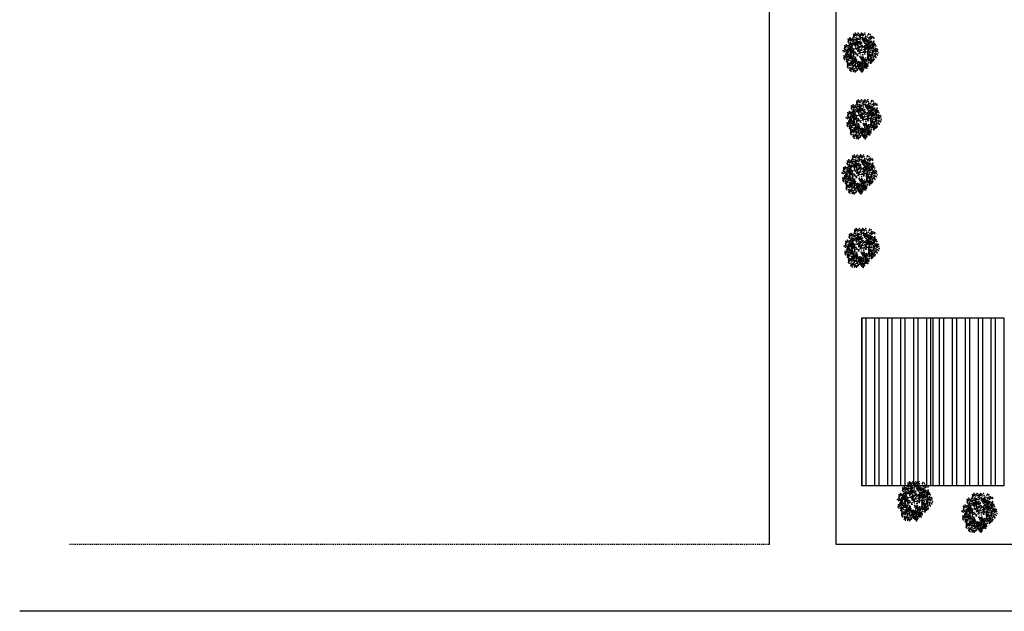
# Model space of a CAD drawing. Header units: millimetres. Extents: x 2161 to 2648, y 395 to 538.
# Tile 1 of 30: x 2161 to 2279, y 395 to 465. Entities that reach past the tile are written whole.
import ezdxf

# ---------------------------------------------------------------- set-up
doc = ezdxf.new("R2010")
doc.units = ezdxf.units.MM
doc.linetypes.add('ACAD_ISO04W100', pattern=[30, 24, -3, 0, -3])
doc.linetypes.add('HIDDEN2', pattern=[0.1875, 0.125, -0.0625])
doc.layers.add('01 - Vegetación', color=3, linetype='Continuous', lineweight=0)
doc.layers.add('Cotas', color=3, linetype='Continuous')
doc.layers.add('PAREDE', color=6, linetype='Continuous')

# ---------------------------------------------------------------- blocks, each defined once
blk = doc.blocks.new('17')
at = {"layer": '01 - Vegetación'}
for points in [[(4495.8, 1680.2, 1.33, 0.0221, 0.199177), (4490, 1684.5, 0.0221, 0.0221, 1.224983)], [(4496, 1680.2, 1.33, 0.0221, 0.286986), (4500.5, 1683.8, 0.0221, 0.0221, -1.494927)], [(4496, 1679.8, 1.77, 0.0221, 0), (4491.4, 1678.5, 0.0221, 0.0221, 0)], [(4496, 1679.7, 1.77, 0.0221, 0), (4500.3, 1678.1, 0.0221, 0.0221, 0)], [(4496.4, 1679.9, 1.77, 0.0221, 0.074947), (4496.4, 1673, 0.0221, 0.0221, 0.762797)], [(4497.1, 1679.4, 0.133, 0.0221, 0.381476), (4512.9, 1682.5, 0.0221, 0.0221, -1.841687)]]:
    blk.add_lwpolyline(points, format="xyseb", dxfattribs=at)
for points in [[(4490, 1684.5), (4488.8, 1687.5), (4489.5, 1699.1)], [(4490, 1684.5), (4482.9, 1685.2), (4475.4, 1683.5)], [(4491.4, 1678.5), (4489, 1677.6), (4485.5, 1677.9), (4475.9, 1686)], [(4487.7, 1685), (4483.4, 1688.3), (4481.4, 1694.8)], [(4497.8, 1680.2), (4501.1, 1685.5), (4497.3, 1694.8)], [(4500.5, 1683.8), (4506.9, 1686), (4511.5, 1683.5), (4515.2, 1682.5)], [(4508.5, 1686), (4510.5, 1688), (4511.2, 1691.8)], [(4488.7, 1675.4), (4484.7, 1673.6), (4475.1, 1676.2)], [(4491.4, 1678.5), (4489, 1675.9), (4487.7, 1665.6)], [(4496.6, 1678.4), (4497.1, 1670.9), (4505.2, 1665.3)], [(4497.1, 1679.4), (4503.9, 1675.7), (4507.2, 1660.8)], [(4497.1, 1670.1), (4496.8, 1665.6), (4494.5, 1658)]]:
    blk.add_spline(points, degree=3, dxfattribs=at)
blk = doc.blocks.new('16')
at = {"layer": '01 - Vegetación'}
h = blk.add_hatch(color=40, dxfattribs=at)
h.set_gradient(color1=(255, 191, 0), color2=(223, 255, 127), rotation=180, centered=1, tint=1, name='INVSPHERICAL')
edge = h.paths.add_edge_path()
edge.add_ellipse((4538.85, 1678.64), major_axis=(-0.0033, 0.0777), ratio=0.578492, start_angle=0, end_angle=360, ccw=False)
edge = h.paths.add_edge_path()
edge.add_ellipse((4538.96, 1678.49), major_axis=(-0.0349, 0.0695), ratio=0.578492, start_angle=0, end_angle=360, ccw=False)
edge = h.paths.add_edge_path()
edge.add_ellipse((4538.69, 1678.93), major_axis=(-0.0594, 0.0503), ratio=0.578492, start_angle=0, end_angle=360, ccw=False)
edge = h.paths.add_edge_path()
edge.add_ellipse((4538.68, 1678.27), major_axis=(-0.0033, 0.0777), ratio=0.578492, start_angle=0, end_angle=360, ccw=False)
edge = h.paths.add_edge_path()
edge.add_ellipse((4541.23, 1679.28), major_axis=(0.0274, 0.0728), ratio=0.578492, start_angle=0, end_angle=360, ccw=False)
edge = h.paths.add_edge_path()
edge.add_ellipse((4540.83, 1679.36), major_axis=(-0.0349, 0.0695), ratio=0.578492, start_angle=0, end_angle=360, ccw=False)
edge = h.paths.add_edge_path()
edge.add_ellipse((4541.17, 1679.61), major_axis=(-0.0349, 0.0695), ratio=0.578492, start_angle=0, end_angle=360, ccw=False)
edge = h.paths.add_edge_path()
edge.add_ellipse((4541.07, 1679.42), major_axis=(0.0274, 0.0728), ratio=0.578492, start_angle=0, end_angle=360, ccw=False)
edge = h.paths.add_edge_path()
edge.add_ellipse((4540.11, 1679.63), major_axis=(-0.0349, 0.0695), ratio=0.578492, start_angle=0, end_angle=360, ccw=False)
edge = h.paths.add_edge_path()
edge.add_ellipse((4540.28, 1679.84), major_axis=(-0.0349, 0.0695), ratio=0.578492, start_angle=0, end_angle=360, ccw=False)
edge = h.paths.add_edge_path()
edge.add_ellipse((4540.16, 1680), major_axis=(-0.0033, 0.0777), ratio=0.578492, start_angle=0, end_angle=360, ccw=False)
edge = h.paths.add_edge_path()
edge.add_ellipse((4540.5, 1679.96), major_axis=(-0.0033, 0.0777), ratio=0.578492, start_angle=0, end_angle=360, ccw=False)
edge = h.paths.add_edge_path()
edge.add_ellipse((4540.63, 1679.51), major_axis=(-0.0594, 0.0503), ratio=0.578492, start_angle=0, end_angle=360, ccw=False)
edge = h.paths.add_edge_path()
edge.add_ellipse((4540.55, 1680.28), major_axis=(0.0274, 0.0728), ratio=0.578492, start_angle=0, end_angle=360, ccw=False)
edge = h.paths.add_edge_path()
edge.add_ellipse((4539.2, 1679.74), major_axis=(-0.0033, 0.0777), ratio=0.578492, start_angle=0, end_angle=360, ccw=False)
edge = h.paths.add_edge_path()
edge.add_ellipse((4539.14, 1679.89), major_axis=(0.0274, 0.0728), ratio=0.578492, start_angle=0, end_angle=360, ccw=False)
edge = h.paths.add_edge_path()
edge.add_ellipse((4539.21, 1680.13), major_axis=(-0.0033, 0.0777), ratio=0.578492, start_angle=0, end_angle=360, ccw=False)
edge = h.paths.add_edge_path()
edge.add_ellipse((4538.98, 1680.68), major_axis=(-0.0594, 0.0503), ratio=0.578492, start_angle=0, end_angle=360, ccw=False)
edge = h.paths.add_edge_path()
edge.add_ellipse((4538.58, 1680.73), major_axis=(-0.0033, 0.0777), ratio=0.578492, start_angle=0, end_angle=360, ccw=False)
edge = h.paths.add_edge_path()
edge.add_ellipse((4538.93, 1680.03), major_axis=(0.0274, 0.0728), ratio=0.578492, start_angle=0, end_angle=360, ccw=False)
edge = h.paths.add_edge_path()
edge.add_ellipse((4538.95, 1679.84), major_axis=(0.0274, 0.0728), ratio=0.578492, start_angle=0, end_angle=360, ccw=False)
edge = h.paths.add_edge_path()
edge.add_ellipse((4538.62, 1680.19), major_axis=(-0.0349, 0.0695), ratio=0.578492, start_angle=0, end_angle=360, ccw=False)
edge = h.paths.add_edge_path()
edge.add_ellipse((4538.33, 1680.41), major_axis=(0.0274, 0.0728), ratio=0.578492, start_angle=0, end_angle=360, ccw=False)
edge = h.paths.add_edge_path()
edge.add_ellipse((4538.28, 1680.14), major_axis=(-0.0594, 0.0503), ratio=0.578492, start_angle=0, end_angle=360, ccw=False)
edge = h.paths.add_edge_path()
edge.add_ellipse((4538.32, 1679.99), major_axis=(-0.0594, 0.0503), ratio=0.578492, start_angle=0, end_angle=360, ccw=False)
edge = h.paths.add_edge_path()
edge.add_ellipse((4538.75, 1680.69), major_axis=(-0.0033, 0.0777), ratio=0.578492, start_angle=0, end_angle=360, ccw=False)
edge = h.paths.add_edge_path()
edge.add_ellipse((4538.83, 1681.26), major_axis=(-0.0349, 0.0695), ratio=0.578492, start_angle=0, end_angle=360, ccw=False)
edge = h.paths.add_edge_path()
edge.add_ellipse((4539.05, 1681.37), major_axis=(-0.0033, 0.0777), ratio=0.578492, start_angle=0, end_angle=360, ccw=False)
edge = h.paths.add_edge_path()
edge.add_ellipse((4539.15, 1681.08), major_axis=(-0.0594, 0.0503), ratio=0.578492, start_angle=0, end_angle=360, ccw=False)
edge = h.paths.add_edge_path()
edge.add_ellipse((4539.52, 1680.54), major_axis=(-0.0033, 0.0777), ratio=0.578492, start_angle=0, end_angle=360, ccw=False)
edge = h.paths.add_edge_path()
edge.add_ellipse((4539.46, 1680.69), major_axis=(0.0274, 0.0728), ratio=0.578492, start_angle=0, end_angle=360, ccw=False)
edge = h.paths.add_edge_path()
edge.add_ellipse((4539.53, 1680.92), major_axis=(-0.0033, 0.0777), ratio=0.578492, start_angle=0, end_angle=360, ccw=False)
edge = h.paths.add_edge_path()
edge.add_ellipse((4539.26, 1681.24), major_axis=(0.0274, 0.0728), ratio=0.578492, start_angle=0, end_angle=360, ccw=False)
edge = h.paths.add_edge_path()
edge.add_ellipse((4539.19, 1677.48), major_axis=(-0.0594, 0.0503), ratio=0.578492, start_angle=0, end_angle=360, ccw=False)
edge = h.paths.add_edge_path()
edge.add_ellipse((4539.47, 1678.19), major_axis=(0.0274, 0.0728), ratio=0.578492, start_angle=0, end_angle=360, ccw=False)
edge = h.paths.add_edge_path()
edge.add_ellipse((4540.7, 1678.33), major_axis=(0.0274, 0.0728), ratio=0.578492, start_angle=0, end_angle=360, ccw=False)
edge = h.paths.add_edge_path()
edge.add_ellipse((4540.33, 1678.31), major_axis=(-0.0033, 0.0777), ratio=0.578492, start_angle=0, end_angle=360, ccw=False)
edge = h.paths.add_edge_path()
edge.add_ellipse((4540.17, 1678.31), major_axis=(-0.0033, 0.0777), ratio=0.578492, start_angle=0, end_angle=360, ccw=False)
edge = h.paths.add_edge_path()
edge.add_ellipse((4540.49, 1677.72), major_axis=(-0.0594, 0.0503), ratio=0.578492, start_angle=0, end_angle=360, ccw=False)
edge = h.paths.add_edge_path()
edge.add_ellipse((4540.68, 1677.68), major_axis=(-0.0594, 0.0503), ratio=0.578492, start_angle=0, end_angle=360, ccw=False)
edge = h.paths.add_edge_path()
edge.add_ellipse((4539.47, 1677.34), major_axis=(-0.0033, 0.0777), ratio=0.578492, start_angle=0, end_angle=360, ccw=False)
edge = h.paths.add_edge_path()
edge.add_ellipse((4539.77, 1677.41), major_axis=(-0.0594, 0.0503), ratio=0.578492, start_angle=0, end_angle=360, ccw=False)
edge = h.paths.add_edge_path()
edge.add_ellipse((4539.63, 1677.23), major_axis=(-0.0349, 0.0695), ratio=0.578492, start_angle=0, end_angle=360, ccw=False)
edge = h.paths.add_edge_path()
edge.add_ellipse((4539.45, 1677.7), major_axis=(-0.0594, 0.0503), ratio=0.578492, start_angle=0, end_angle=360, ccw=False)
edge = h.paths.add_edge_path()
edge.add_ellipse((4542.68, 1679.14), major_axis=(-0.0033, 0.0777), ratio=0.578492, start_angle=0, end_angle=360, ccw=False)
edge = h.paths.add_edge_path()
edge.add_ellipse((4542.66, 1679.43), major_axis=(-0.0033, 0.0777), ratio=0.578492, start_angle=0, end_angle=360, ccw=False)
edge = h.paths.add_edge_path()
edge.add_ellipse((4542.74, 1679.55), major_axis=(-0.0033, 0.0777), ratio=0.578492, start_angle=0, end_angle=360, ccw=False)
edge = h.paths.add_edge_path()
edge.add_ellipse((4542.78, 1679.73), major_axis=(-0.0349, 0.0695), ratio=0.578492, start_angle=0, end_angle=360, ccw=False)
edge = h.paths.add_edge_path()
edge.add_ellipse((4542.48, 1679.74), major_axis=(0.0274, 0.0728), ratio=0.578492, start_angle=0, end_angle=360, ccw=False)
edge = h.paths.add_edge_path()
edge.add_ellipse((4542.58, 1680.02), major_axis=(0.0274, 0.0728), ratio=0.578492, start_angle=0, end_angle=360, ccw=False)
edge = h.paths.add_edge_path()
edge.add_ellipse((4542.47, 1680.27), major_axis=(-0.0349, 0.0695), ratio=0.578492, start_angle=0, end_angle=360, ccw=False)
edge = h.paths.add_edge_path()
edge.add_ellipse((4542.63, 1680.48), major_axis=(-0.0349, 0.0695), ratio=0.578492, start_angle=0, end_angle=360, ccw=False)
edge = h.paths.add_edge_path()
edge.add_ellipse((4542.36, 1679.58), major_axis=(-0.0594, 0.0503), ratio=0.578492, start_angle=0, end_angle=360, ccw=False)
edge = h.paths.add_edge_path()
edge.add_ellipse((4542.17, 1679.62), major_axis=(-0.0594, 0.0503), ratio=0.578492, start_angle=0, end_angle=360, ccw=False)
edge = h.paths.add_edge_path()
edge.add_ellipse((4542.25, 1679.33), major_axis=(-0.0594, 0.0503), ratio=0.578492, start_angle=0, end_angle=360, ccw=False)
edge = h.paths.add_edge_path()
edge.add_ellipse((4542.37, 1678.5), major_axis=(0.0274, 0.0728), ratio=0.578492, start_angle=0, end_angle=360, ccw=False)
edge = h.paths.add_edge_path()
edge.add_ellipse((4542.9, 1678.75), major_axis=(-0.0349, 0.0695), ratio=0.578492, start_angle=0, end_angle=360, ccw=False)
edge = h.paths.add_edge_path()
edge.add_ellipse((4542.93, 1678.9), major_axis=(-0.0349, 0.0695), ratio=0.578492, start_angle=0, end_angle=360, ccw=False)
edge = h.paths.add_edge_path()
edge.add_ellipse((4542.63, 1678.67), major_axis=(-0.0033, 0.0777), ratio=0.578492, start_angle=0, end_angle=360, ccw=False)
edge = h.paths.add_edge_path()
edge.add_ellipse((4542.11, 1678.9), major_axis=(-0.0349, 0.0695), ratio=0.578492, start_angle=0, end_angle=360, ccw=False)
edge = h.paths.add_edge_path()
edge.add_ellipse((4542.34, 1678.18), major_axis=(-0.0349, 0.0695), ratio=0.578492, start_angle=0, end_angle=360, ccw=False)
edge = h.paths.add_edge_path()
edge.add_ellipse((4538.14, 1679.19), major_axis=(-0.0349, 0.0695), ratio=0.578492, start_angle=0, end_angle=360, ccw=False)
edge = h.paths.add_edge_path()
edge.add_ellipse((4538.1, 1678.76), major_axis=(-0.0594, 0.0503), ratio=0.578492, start_angle=0, end_angle=360, ccw=False)
edge = h.paths.add_edge_path()
edge.add_ellipse((4537.8, 1678.55), major_axis=(0.0274, 0.0728), ratio=0.578492, start_angle=0, end_angle=360, ccw=False)
edge = h.paths.add_edge_path()
edge.add_ellipse((4537.78, 1678.28), major_axis=(-0.0033, 0.0777), ratio=0.578492, start_angle=0, end_angle=360, ccw=False)
edge = h.paths.add_edge_path()
edge.add_ellipse((4539.18, 1678.6), major_axis=(-0.0033, 0.0777), ratio=0.578492, start_angle=0, end_angle=360, ccw=False)
edge = h.paths.add_edge_path()
edge.add_ellipse((4538.5, 1678.97), major_axis=(-0.0594, 0.0503), ratio=0.578492, start_angle=0, end_angle=360, ccw=False)
edge = h.paths.add_edge_path()
edge.add_ellipse((4538.62, 1679.22), major_axis=(-0.0594, 0.0503), ratio=0.578492, start_angle=0, end_angle=360, ccw=False)
edge = h.paths.add_edge_path()
edge.add_ellipse((4538.19, 1679.56), major_axis=(-0.0033, 0.0777), ratio=0.578492, start_angle=0, end_angle=360, ccw=False)
edge = h.paths.add_edge_path()
edge.add_ellipse((4538.2, 1679.26), major_axis=(-0.0033, 0.0777), ratio=0.578492, start_angle=0, end_angle=360, ccw=False)
edge = h.paths.add_edge_path()
edge.add_ellipse((4538.28, 1679.39), major_axis=(-0.0033, 0.0777), ratio=0.578492, start_angle=0, end_angle=360, ccw=False)
edge = h.paths.add_edge_path()
edge.add_ellipse((4538.86, 1679.65), major_axis=(-0.0349, 0.0695), ratio=0.578492, start_angle=0, end_angle=360, ccw=False)
edge = h.paths.add_edge_path()
edge.add_ellipse((4538.27, 1678.75), major_axis=(0.0274, 0.0728), ratio=0.578492, start_angle=0, end_angle=360, ccw=False)
edge = h.paths.add_edge_path()
edge.add_ellipse((4540.86, 1678.98), major_axis=(0.0274, 0.0728), ratio=0.578492, start_angle=0, end_angle=360, ccw=False)
edge = h.paths.add_edge_path()
edge.add_ellipse((4540.82, 1678.81), major_axis=(-0.0349, 0.0695), ratio=0.578492, start_angle=0, end_angle=360, ccw=False)
edge = h.paths.add_edge_path()
edge.add_ellipse((4541.45, 1678.95), major_axis=(-0.0349, 0.0695), ratio=0.578492, start_angle=0, end_angle=360, ccw=False)
edge = h.paths.add_edge_path()
edge.add_ellipse((4540.43, 1680.39), major_axis=(-0.0033, 0.0777), ratio=0.578492, start_angle=0, end_angle=360, ccw=False)
edge = h.paths.add_edge_path()
edge.add_ellipse((4540.42, 1680.69), major_axis=(-0.0033, 0.0777), ratio=0.578492, start_angle=0, end_angle=360, ccw=False)
edge = h.paths.add_edge_path()
edge.add_ellipse((4539.77, 1680.55), major_axis=(-0.0349, 0.0695), ratio=0.578492, start_angle=0, end_angle=360, ccw=False)
edge = h.paths.add_edge_path()
edge.add_ellipse((4539.78, 1680.87), major_axis=(-0.0349, 0.0695), ratio=0.578492, start_angle=0, end_angle=360, ccw=False)
edge = h.paths.add_edge_path()
edge.add_ellipse((4539.67, 1681.13), major_axis=(0.0274, 0.0728), ratio=0.578492, start_angle=0, end_angle=360, ccw=False)
edge = h.paths.add_edge_path()
edge.add_ellipse((4540.34, 1681.28), major_axis=(0.0274, 0.0728), ratio=0.578492, start_angle=0, end_angle=360, ccw=False)
edge = h.paths.add_edge_path()
edge.add_ellipse((4540.38, 1681.41), major_axis=(-0.0349, 0.0695), ratio=0.578492, start_angle=0, end_angle=360, ccw=False)
edge = h.paths.add_edge_path()
edge.add_ellipse((4540.22, 1681.53), major_axis=(-0.0349, 0.0695), ratio=0.578492, start_angle=0, end_angle=360, ccw=False)
edge = h.paths.add_edge_path()
edge.add_ellipse((4540.01, 1681.42), major_axis=(-0.0033, 0.0777), ratio=0.578492, start_angle=0, end_angle=360, ccw=False)
edge = h.paths.add_edge_path()
edge.add_ellipse((4540.11, 1681.26), major_axis=(-0.0033, 0.0777), ratio=0.578492, start_angle=0, end_angle=360, ccw=False)
edge = h.paths.add_edge_path()
edge.add_ellipse((4540.04, 1680.99), major_axis=(-0.0594, 0.0503), ratio=0.578492, start_angle=0, end_angle=360, ccw=False)
edge = h.paths.add_edge_path()
edge.add_ellipse((4539.97, 1680.73), major_axis=(-0.0594, 0.0503), ratio=0.578492, start_angle=0, end_angle=360, ccw=False)
edge = h.paths.add_edge_path()
edge.add_ellipse((4541.92, 1680.22), major_axis=(-0.0033, 0.0777), ratio=0.578492, start_angle=0, end_angle=360, ccw=False)
edge = h.paths.add_edge_path()
edge.add_ellipse((4541.22, 1680.47), major_axis=(-0.0349, 0.0695), ratio=0.578492, start_angle=0, end_angle=360, ccw=False)
edge = h.paths.add_edge_path()
edge.add_ellipse((4541.39, 1680.68), major_axis=(-0.0349, 0.0695), ratio=0.578492, start_angle=0, end_angle=360, ccw=False)
edge = h.paths.add_edge_path()
edge.add_ellipse((4541.25, 1680.78), major_axis=(0.0274, 0.0728), ratio=0.578492, start_angle=0, end_angle=360, ccw=False)
edge = h.paths.add_edge_path()
edge.add_ellipse((4541.82, 1680.66), major_axis=(0.0274, 0.0728), ratio=0.578492, start_angle=0, end_angle=360, ccw=False)
edge = h.paths.add_edge_path()
edge.add_ellipse((4541.94, 1680.74), major_axis=(0.0274, 0.0728), ratio=0.578492, start_angle=0, end_angle=360, ccw=False)
edge = h.paths.add_edge_path()
edge.add_ellipse((4541.76, 1680.89), major_axis=(-0.0349, 0.0695), ratio=0.578492, start_angle=0, end_angle=360, ccw=False)
edge = h.paths.add_edge_path()
edge.add_ellipse((4541.59, 1681.08), major_axis=(-0.0033, 0.0777), ratio=0.578492, start_angle=0, end_angle=360, ccw=False)
edge = h.paths.add_edge_path()
edge.add_ellipse((4541.51, 1680.96), major_axis=(-0.0033, 0.0777), ratio=0.578492, start_angle=0, end_angle=360, ccw=False)
edge = h.paths.add_edge_path()
edge.add_ellipse((4541.77, 1680.2), major_axis=(-0.0594, 0.0503), ratio=0.578492, start_angle=0, end_angle=360, ccw=False)
edge = h.paths.add_edge_path()
edge.add_ellipse((4541.74, 1680.35), major_axis=(-0.0594, 0.0503), ratio=0.578492, start_angle=0, end_angle=360, ccw=False)
edge = h.paths.add_edge_path()
edge.add_ellipse((4541.84, 1679.12), major_axis=(-0.0594, 0.0503), ratio=0.578492, start_angle=0, end_angle=360, ccw=False)
edge = h.paths.add_edge_path()
edge.add_ellipse((4541.88, 1679.55), major_axis=(-0.0349, 0.0695), ratio=0.578492, start_angle=0, end_angle=360, ccw=False)
edge = h.paths.add_edge_path()
edge.add_ellipse((4542.01, 1679.29), major_axis=(-0.0349, 0.0695), ratio=0.578492, start_angle=0, end_angle=360, ccw=False)
edge = h.paths.add_edge_path()
edge.add_ellipse((4541.91, 1679.87), major_axis=(0.0274, 0.0728), ratio=0.578492, start_angle=0, end_angle=360, ccw=False)
edge = h.paths.add_edge_path()
edge.add_ellipse((4541.77, 1679.67), major_axis=(-0.0033, 0.0777), ratio=0.578492, start_angle=0, end_angle=360, ccw=False)
edge = h.paths.add_edge_path()
edge.add_ellipse((4539.68, 1679.11), major_axis=(-0.0033, 0.0777), ratio=0.578492, start_angle=0, end_angle=360, ccw=False)
edge = h.paths.add_edge_path()
edge.add_ellipse((4539.59, 1678.99), major_axis=(-0.0033, 0.0777), ratio=0.578492, start_angle=0, end_angle=360, ccw=False)
edge = h.paths.add_edge_path()
edge.add_ellipse((4539.9, 1679.53), major_axis=(-0.0033, 0.0777), ratio=0.578492, start_angle=0, end_angle=360, ccw=False)
edge = h.paths.add_edge_path()
edge.add_ellipse((4539.7, 1678.64), major_axis=(-0.0349, 0.0695), ratio=0.578492, start_angle=0, end_angle=360, ccw=False)
edge = h.paths.add_edge_path()
edge.add_ellipse((4539.4, 1678.69), major_axis=(-0.0349, 0.0695), ratio=0.578492, start_angle=0, end_angle=360, ccw=False)
edge = h.paths.add_edge_path()
edge.add_ellipse((4539.55, 1678.58), major_axis=(-0.0349, 0.0695), ratio=0.578492, start_angle=0, end_angle=360, ccw=False)
edge = h.paths.add_edge_path()
edge.add_ellipse((4540.71, 1679.17), major_axis=(0.0274, 0.0728), ratio=0.578492, start_angle=0, end_angle=360, ccw=False)
edge = h.paths.add_edge_path()
edge.add_ellipse((4540.55, 1681.79), major_axis=(-0.0349, 0.0695), ratio=0.578492, start_angle=0, end_angle=360, ccw=False)
edge = h.paths.add_edge_path()
edge.add_ellipse((4540.71, 1682), major_axis=(-0.0349, 0.0695), ratio=0.578492, start_angle=0, end_angle=360, ccw=False)
edge = h.paths.add_edge_path()
edge.add_ellipse((4540.85, 1681.74), major_axis=(-0.0349, 0.0695), ratio=0.578492, start_angle=0, end_angle=360, ccw=False)
edge = h.paths.add_edge_path()
edge.add_ellipse((4540.66, 1681.54), major_axis=(0.0274, 0.0728), ratio=0.578492, start_angle=0, end_angle=360, ccw=False)
edge = h.paths.add_edge_path()
edge.add_ellipse((4540.68, 1681.35), major_axis=(0.0274, 0.0728), ratio=0.578492, start_angle=0, end_angle=360, ccw=False)
edge = h.paths.add_edge_path()
edge.add_ellipse((4540.56, 1681.27), major_axis=(0.0274, 0.0728), ratio=0.578492, start_angle=0, end_angle=360, ccw=False)
edge = h.paths.add_edge_path()
edge.add_ellipse((4540.53, 1678.54), major_axis=(0.0274, 0.0728), ratio=0.578492, start_angle=0, end_angle=360, ccw=False)
edge = h.paths.add_edge_path()
edge.add_ellipse((4540.38, 1678.65), major_axis=(0.0274, 0.0728), ratio=0.578492, start_angle=0, end_angle=360, ccw=False)
edge = h.paths.add_edge_path()
edge.add_ellipse((4540.03, 1678.68), major_axis=(-0.0349, 0.0695), ratio=0.578492, start_angle=0, end_angle=360, ccw=False)
edge = h.paths.add_edge_path()
edge.add_ellipse((4540.94, 1678.49), major_axis=(0.0274, 0.0728), ratio=0.578492, start_angle=0, end_angle=360, ccw=False)
edge = h.paths.add_edge_path()
edge.add_ellipse((4541.63, 1678.77), major_axis=(-0.0349, 0.0695), ratio=0.578492, start_angle=0, end_angle=360, ccw=False)
edge = h.paths.add_edge_path()
edge.add_ellipse((4541.99, 1678.89), major_axis=(0.0274, 0.0728), ratio=0.578492, start_angle=0, end_angle=360, ccw=False)
edge = h.paths.add_edge_path()
edge.add_ellipse((4541.34, 1678.6), major_axis=(0.0274, 0.0728), ratio=0.578492, start_angle=0, end_angle=360, ccw=False)
edge = h.paths.add_edge_path()
edge.add_ellipse((4539.38, 1678.99), major_axis=(-0.0349, 0.0695), ratio=0.578492, start_angle=0, end_angle=360, ccw=False)
edge = h.paths.add_edge_path()
edge.add_ellipse((4540.94, 1681.08), major_axis=(-0.0033, 0.0777), ratio=0.578492, start_angle=0, end_angle=360, ccw=False)
edge = h.paths.add_edge_path()
edge.add_ellipse((4540.7, 1680.76), major_axis=(-0.0594, 0.0503), ratio=0.578492, start_angle=0, end_angle=360, ccw=False)
edge = h.paths.add_edge_path()
edge.add_ellipse((4540.91, 1680.86), major_axis=(-0.0349, 0.0695), ratio=0.578492, start_angle=0, end_angle=360, ccw=False)
edge = h.paths.add_edge_path()
edge.add_ellipse((4540.86, 1680.56), major_axis=(-0.0349, 0.0695), ratio=0.578492, start_angle=0, end_angle=360, ccw=False)
edge = h.paths.add_edge_path()
edge.add_ellipse((4540.56, 1680.61), major_axis=(-0.0349, 0.0695), ratio=0.578492, start_angle=0, end_angle=360, ccw=False)
edge = h.paths.add_edge_path()
edge.add_ellipse((4539.77, 1681.73), major_axis=(-0.0349, 0.0695), ratio=0.578492, start_angle=0, end_angle=360, ccw=False)
edge = h.paths.add_edge_path()
edge.add_ellipse((4540.97, 1678.3), major_axis=(0.0274, 0.0728), ratio=0.578492, start_angle=0, end_angle=360, ccw=False)
edge = h.paths.add_edge_path()
edge.add_ellipse((4541.91, 1678.23), major_axis=(-0.0033, 0.0777), ratio=0.578492, start_angle=0, end_angle=360, ccw=False)
edge = h.paths.add_edge_path()
edge.add_ellipse((4541.28, 1678.3), major_axis=(-0.0349, 0.0695), ratio=0.578492, start_angle=0, end_angle=360, ccw=False)
edge = h.paths.add_edge_path()
edge.add_ellipse((4541.46, 1678.33), major_axis=(-0.0349, 0.0695), ratio=0.578492, start_angle=0, end_angle=360, ccw=False)
edge = h.paths.add_edge_path()
edge.add_ellipse((4538.02, 1678.16), major_axis=(0.0274, 0.0728), ratio=0.578492, start_angle=0, end_angle=360, ccw=False)
edge = h.paths.add_edge_path()
edge.add_ellipse((4537.77, 1677.99), major_axis=(0.0274, 0.0728), ratio=0.578492, start_angle=0, end_angle=360, ccw=False)
edge = h.paths.add_edge_path()
edge.add_ellipse((4538.08, 1677.84), major_axis=(-0.0033, 0.0777), ratio=0.578492, start_angle=0, end_angle=360, ccw=False)
edge = h.paths.add_edge_path()
edge.add_ellipse((4538.57, 1677.97), major_axis=(-0.0349, 0.0695), ratio=0.578492, start_angle=0, end_angle=360, ccw=False)
edge = h.paths.add_edge_path()
edge.add_ellipse((4538.31, 1677.99), major_axis=(0.0274, 0.0728), ratio=0.578492, start_angle=0, end_angle=360, ccw=False)
edge = h.paths.add_edge_path()
edge.add_ellipse((4538.39, 1678.17), major_axis=(0.0274, 0.0728), ratio=0.578492, start_angle=0, end_angle=360, ccw=False)
edge = h.paths.add_edge_path()
edge.add_ellipse((4538.78, 1677.36), major_axis=(-0.0349, 0.0695), ratio=0.578492, start_angle=0, end_angle=360, ccw=False)
edge = h.paths.add_edge_path()
edge.add_ellipse((4538.6, 1677.32), major_axis=(-0.0349, 0.0695), ratio=0.578492, start_angle=0, end_angle=360, ccw=False)
edge = h.paths.add_edge_path()
edge.add_ellipse((4539.06, 1677.62), major_axis=(-0.0349, 0.0695), ratio=0.578492, start_angle=0, end_angle=360, ccw=False)
edge = h.paths.add_edge_path()
edge.add_ellipse((4539.03, 1676.83), major_axis=(0.0274, 0.0728), ratio=0.578492, start_angle=0, end_angle=360, ccw=False)
edge = h.paths.add_edge_path()
edge.add_ellipse((4539.01, 1677.16), major_axis=(0.0274, 0.0728), ratio=0.578492, start_angle=0, end_angle=360, ccw=False)
edge = h.paths.add_edge_path()
edge.add_ellipse((4538.88, 1677.08), major_axis=(0.0274, 0.0728), ratio=0.578492, start_angle=0, end_angle=360, ccw=False)
edge = h.paths.add_edge_path()
edge.add_ellipse((4539.05, 1677.3), major_axis=(-0.0349, 0.0695), ratio=0.578492, start_angle=0, end_angle=360, ccw=False)
edge = h.paths.add_edge_path()
edge.add_ellipse((4542.22, 1677.91), major_axis=(-0.0033, 0.0777), ratio=0.578492, start_angle=0, end_angle=360, ccw=False)
edge = h.paths.add_edge_path()
edge.add_ellipse((4542.45, 1677.77), major_axis=(-0.0349, 0.0695), ratio=0.578492, start_angle=0, end_angle=360, ccw=False)
edge = h.paths.add_edge_path()
edge.add_ellipse((4541.18, 1677.35), major_axis=(-0.0349, 0.0695), ratio=0.578492, start_angle=0, end_angle=360, ccw=False)
edge = h.paths.add_edge_path()
edge.add_ellipse((4541.67, 1678.1), major_axis=(-0.0033, 0.0777), ratio=0.578492, start_angle=0, end_angle=360, ccw=False)
edge = h.paths.add_edge_path()
edge.add_ellipse((4541.41, 1678.02), major_axis=(-0.0033, 0.0777), ratio=0.578492, start_angle=0, end_angle=360, ccw=False)
edge = h.paths.add_edge_path()
edge.add_ellipse((4542.08, 1677.64), major_axis=(-0.0594, 0.0503), ratio=0.578492, start_angle=0, end_angle=360, ccw=False)
edge = h.paths.add_edge_path()
edge.add_ellipse((4541.25, 1677.83), major_axis=(-0.0349, 0.0695), ratio=0.578492, start_angle=0, end_angle=360, ccw=False)
edge = h.paths.add_edge_path()
edge.add_ellipse((4541.6, 1676.85), major_axis=(-0.0033, 0.0777), ratio=0.578492, start_angle=0, end_angle=360, ccw=False)
edge = h.paths.add_edge_path()
edge.add_ellipse((4541.65, 1677.02), major_axis=(-0.0033, 0.0777), ratio=0.578492, start_angle=0, end_angle=360, ccw=False)
edge = h.paths.add_edge_path()
edge.add_ellipse((4542.03, 1677.37), major_axis=(-0.0349, 0.0695), ratio=0.578492, start_angle=0, end_angle=360, ccw=False)
edge = h.paths.add_edge_path()
edge.add_ellipse((4542.19, 1677.26), major_axis=(-0.0349, 0.0695), ratio=0.578492, start_angle=0, end_angle=360, ccw=False)
edge = h.paths.add_edge_path()
edge.add_ellipse((4542.17, 1676.93), major_axis=(0.0274, 0.0728), ratio=0.578492, start_angle=0, end_angle=360, ccw=False)
edge = h.paths.add_edge_path()
edge.add_ellipse((4542.18, 1677.43), major_axis=(-0.0349, 0.0695), ratio=0.578492, start_angle=0, end_angle=360, ccw=False)
edge = h.paths.add_edge_path()
edge.add_ellipse((4541.31, 1677.09), major_axis=(-0.0349, 0.0695), ratio=0.578492, start_angle=0, end_angle=360, ccw=False)
edge = h.paths.add_edge_path()
edge.add_ellipse((4541.36, 1677.39), major_axis=(-0.0349, 0.0695), ratio=0.578492, start_angle=0, end_angle=360, ccw=False)
edge = h.paths.add_edge_path()
edge.add_ellipse((4540.02, 1676.94), major_axis=(-0.0349, 0.0695), ratio=0.578492, start_angle=0, end_angle=360, ccw=False)
edge = h.paths.add_edge_path()
edge.add_ellipse((4539.64, 1676.83), major_axis=(0.0274, 0.0728), ratio=0.578492, start_angle=0, end_angle=360, ccw=False)
edge = h.paths.add_edge_path()
edge.add_ellipse((4539.26, 1676.75), major_axis=(-0.0594, 0.0503), ratio=0.578492, start_angle=0, end_angle=360, ccw=False)
edge = h.paths.add_edge_path()
edge.add_ellipse((4539.45, 1677.15), major_axis=(-0.0594, 0.0503), ratio=0.578492, start_angle=0, end_angle=360, ccw=False)
at = {"layer": '01 - Vegetación', "extrusion": (0, 0, -1)}
for centre, major_axis in [((4539.77, 1681.73), (-0.0349, 0.0695)), ((4540.55, 1681.79), (-0.0349, 0.0695)), ((4540.71, 1682), (-0.0349, 0.0695)), ((4540.85, 1681.74), (-0.0349, 0.0695)), ((4538.58, 1680.73), (-0.0033, 0.0777)), ((4538.62, 1680.19), (-0.0349, 0.0695)), ((4538.75, 1680.69), (-0.0033, 0.0777)), ((4538.83, 1681.26), (-0.0349, 0.0695)), ((4539.05, 1681.37), (-0.0033, 0.0777)), ((4539.21, 1680.13), (-0.0033, 0.0777)), ((4539.52, 1680.54), (-0.0033, 0.0777)), ((4539.53, 1680.92), (-0.0033, 0.0777)), ((4539.77, 1680.55), (-0.0349, 0.0695)), ((4539.78, 1680.87), (-0.0349, 0.0695)), ((4540.01, 1681.42), (-0.0033, 0.0777)), ((4540.11, 1681.26), (-0.0033, 0.0777)), ((4540.16, 1680), (-0.0033, 0.0777)), ((4540.22, 1681.53), (-0.0349, 0.0695)), ((4540.38, 1681.41), (-0.0349, 0.0695)), ((4540.42, 1680.69), (-0.0033, 0.0777)), ((4540.43, 1680.39), (-0.0033, 0.0777)), ((4540.5, 1679.96), (-0.0033, 0.0777)), ((4540.56, 1680.61), (-0.0349, 0.0695)), ((4540.86, 1680.56), (-0.0349, 0.0695)), ((4540.91, 1680.86), (-0.0349, 0.0695)), ((4540.94, 1681.08), (-0.0033, 0.0777)), ((4541.22, 1680.47), (-0.0349, 0.0695)), ((4541.39, 1680.68), (-0.0349, 0.0695)), ((4541.51, 1680.96), (-0.0033, 0.0777)), ((4541.59, 1681.08), (-0.0033, 0.0777)), ((4541.76, 1680.89), (-0.0349, 0.0695)), ((4541.92, 1680.22), (-0.0033, 0.0777)), ((4542.47, 1680.27), (-0.0349, 0.0695)), ((4542.63, 1680.48), (-0.0349, 0.0695)), ((4537.78, 1678.28), (-0.0033, 0.0777)), ((4538.14, 1679.19), (-0.0349, 0.0695)), ((4538.19, 1679.56), (-0.0033, 0.0777)), ((4538.2, 1679.26), (-0.0033, 0.0777)), ((4538.28, 1679.39), (-0.0033, 0.0777)), ((4538.68, 1678.27), (-0.0033, 0.0777)), ((4538.86, 1679.65), (-0.0349, 0.0695)), ((4538.85, 1678.64), (-0.0033, 0.0777)), ((4538.96, 1678.49), (-0.0349, 0.0695)), ((4539.18, 1678.6), (-0.0033, 0.0777)), ((4539.2, 1679.74), (-0.0033, 0.0777)), ((4539.38, 1678.99), (-0.0349, 0.0695)), ((4539.4, 1678.69), (-0.0349, 0.0695)), ((4539.55, 1678.58), (-0.0349, 0.0695)), ((4539.59, 1678.99), (-0.0033, 0.0777)), ((4539.68, 1679.11), (-0.0033, 0.0777)), ((4539.7, 1678.64), (-0.0349, 0.0695)), ((4539.9, 1679.53), (-0.0033, 0.0777)), ((4540.03, 1678.68), (-0.0349, 0.0695)), ((4540.11, 1679.63), (-0.0349, 0.0695)), ((4540.17, 1678.31), (-0.0033, 0.0777)), ((4540.28, 1679.84), (-0.0349, 0.0695)), ((4540.33, 1678.31), (-0.0033, 0.0777)), ((4540.82, 1678.81), (-0.0349, 0.0695)), ((4540.83, 1679.36), (-0.0349, 0.0695)), ((4541.17, 1679.61), (-0.0349, 0.0695)), ((4541.28, 1678.3), (-0.0349, 0.0695)), ((4541.45, 1678.95), (-0.0349, 0.0695)), ((4541.46, 1678.33), (-0.0349, 0.0695)), ((4541.63, 1678.77), (-0.0349, 0.0695)), ((4541.77, 1679.67), (-0.0033, 0.0777)), ((4541.88, 1679.55), (-0.0349, 0.0695)), ((4542.01, 1679.29), (-0.0349, 0.0695)), ((4542.11, 1678.9), (-0.0349, 0.0695)), ((4542.63, 1678.67), (-0.0033, 0.0777)), ((4542.66, 1679.43), (-0.0033, 0.0777)), ((4542.68, 1679.14), (-0.0033, 0.0777)), ((4542.74, 1679.55), (-0.0033, 0.0777)), ((4542.78, 1679.73), (-0.0349, 0.0695)), ((4542.9, 1678.75), (-0.0349, 0.0695)), ((4542.93, 1678.9), (-0.0349, 0.0695)), ((4538.08, 1677.84), (-0.0033, 0.0777)), ((4538.57, 1677.97), (-0.0349, 0.0695)), ((4538.6, 1677.32), (-0.0349, 0.0695)), ((4538.78, 1677.36), (-0.0349, 0.0695)), ((4539.05, 1677.3), (-0.0349, 0.0695)), ((4539.06, 1677.62), (-0.0349, 0.0695)), ((4539.47, 1677.34), (-0.0033, 0.0777)), ((4539.63, 1677.23), (-0.0349, 0.0695)), ((4540.02, 1676.94), (-0.0349, 0.0695)), ((4541.18, 1677.35), (-0.0349, 0.0695)), ((4541.25, 1677.83), (-0.0349, 0.0695)), ((4541.31, 1677.09), (-0.0349, 0.0695)), ((4541.36, 1677.39), (-0.0349, 0.0695)), ((4541.41, 1678.02), (-0.0033, 0.0777)), ((4541.6, 1676.85), (-0.0033, 0.0777)), ((4541.65, 1677.02), (-0.0033, 0.0777)), ((4541.67, 1678.1), (-0.0033, 0.0777)), ((4541.91, 1678.23), (-0.0033, 0.0777)), ((4542.03, 1677.37), (-0.0349, 0.0695)), ((4542.18, 1677.43), (-0.0349, 0.0695)), ((4542.19, 1677.26), (-0.0349, 0.0695)), ((4542.22, 1677.91), (-0.0033, 0.0777)), ((4542.34, 1678.18), (-0.0349, 0.0695)), ((4542.45, 1677.77), (-0.0349, 0.0695))]:
    blk.add_ellipse(centre, major_axis=major_axis, ratio=0.578492, start_param=3.141593, end_param=9.424778, dxfattribs=at)
for centre, major_axis in [((4538.28, 1680.14), (-0.0594, 0.0503)), ((4538.32, 1679.99), (-0.0594, 0.0503)), ((4538.33, 1680.41), (0.0274, 0.0728)), ((4538.93, 1680.03), (0.0274, 0.0728)), ((4538.98, 1680.68), (-0.0594, 0.0503)), ((4539.15, 1681.08), (-0.0594, 0.0503)), ((4539.26, 1681.24), (0.0274, 0.0728)), ((4539.46, 1680.69), (0.0274, 0.0728)), ((4539.67, 1681.13), (0.0274, 0.0728)), ((4539.97, 1680.73), (-0.0594, 0.0503)), ((4540.04, 1680.99), (-0.0594, 0.0503)), ((4540.34, 1681.28), (0.0274, 0.0728)), ((4540.55, 1680.28), (0.0274, 0.0728)), ((4540.56, 1681.27), (0.0274, 0.0728)), ((4540.66, 1681.54), (0.0274, 0.0728)), ((4540.7, 1680.76), (-0.0594, 0.0503)), ((4540.68, 1681.35), (0.0274, 0.0728)), ((4541.25, 1680.78), (0.0274, 0.0728)), ((4541.74, 1680.35), (-0.0594, 0.0503)), ((4541.77, 1680.2), (-0.0594, 0.0503)), ((4541.82, 1680.66), (0.0274, 0.0728)), ((4541.94, 1680.74), (0.0274, 0.0728)), ((4542.58, 1680.02), (0.0274, 0.0728)), ((4537.8, 1678.55), (0.0274, 0.0728)), ((4538.1, 1678.76), (-0.0594, 0.0503)), ((4538.27, 1678.75), (0.0274, 0.0728)), ((4538.5, 1678.97), (-0.0594, 0.0503)), ((4538.62, 1679.22), (-0.0594, 0.0503)), ((4538.69, 1678.93), (-0.0594, 0.0503)), ((4538.95, 1679.84), (0.0274, 0.0728)), ((4539.14, 1679.89), (0.0274, 0.0728)), ((4540.38, 1678.65), (0.0274, 0.0728)), ((4540.53, 1678.54), (0.0274, 0.0728)), ((4540.63, 1679.51), (-0.0594, 0.0503)), ((4540.7, 1678.33), (0.0274, 0.0728)), ((4540.71, 1679.17), (0.0274, 0.0728)), ((4540.86, 1678.98), (0.0274, 0.0728)), ((4540.94, 1678.49), (0.0274, 0.0728)), ((4540.97, 1678.3), (0.0274, 0.0728)), ((4541.07, 1679.42), (0.0274, 0.0728)), ((4541.23, 1679.28), (0.0274, 0.0728)), ((4541.34, 1678.6), (0.0274, 0.0728)), ((4541.84, 1679.12), (-0.0594, 0.0503)), ((4541.91, 1679.87), (0.0274, 0.0728)), ((4541.99, 1678.89), (0.0274, 0.0728)), ((4542.17, 1679.62), (-0.0594, 0.0503)), ((4542.25, 1679.33), (-0.0594, 0.0503)), ((4542.36, 1679.58), (-0.0594, 0.0503)), ((4542.37, 1678.5), (0.0274, 0.0728)), ((4542.48, 1679.74), (0.0274, 0.0728)), ((4537.77, 1677.99), (0.0274, 0.0728)), ((4538.02, 1678.16), (0.0274, 0.0728)), ((4538.31, 1677.99), (0.0274, 0.0728)), ((4538.39, 1678.17), (0.0274, 0.0728)), ((4538.88, 1677.08), (0.0274, 0.0728)), ((4539.01, 1677.16), (0.0274, 0.0728)), ((4539.03, 1676.83), (0.0274, 0.0728)), ((4539.19, 1677.48), (-0.0594, 0.0503)), ((4539.26, 1676.75), (-0.0594, 0.0503)), ((4539.45, 1677.7), (-0.0594, 0.0503)), ((4539.45, 1677.15), (-0.0594, 0.0503)), ((4539.47, 1678.19), (0.0274, 0.0728)), ((4539.64, 1676.83), (0.0274, 0.0728)), ((4539.77, 1677.41), (-0.0594, 0.0503)), ((4540.49, 1677.72), (-0.0594, 0.0503)), ((4540.68, 1677.68), (-0.0594, 0.0503)), ((4542.08, 1677.64), (-0.0594, 0.0503)), ((4542.17, 1676.93), (0.0274, 0.0728))]:
    blk.add_ellipse(centre, major_axis=major_axis, ratio=0.578492, dxfattribs=at)
blk = doc.blocks.new('18')
at = {"color": 60}
for centre in [(4478.1, 1695.5), (4484.3, 1695.8), (4484.7, 1696.7), (4486.3, 1696.3), (4487.4, 1699), (4488, 1696.7), (4488.9, 1699.9), (4490, 1699), (4490.3, 1699.6), (4490.3, 1695.6), (4491, 1697.4), (4491.6, 1698.3), (4492.1, 1699.8), (4492.5, 1696.5), (4493.6, 1697.8), (4497.4, 1695.8), (4500.1, 1698.2), (4500.7, 1695.8), (4501.6, 1699.1), (4502.7, 1698.2), (4503, 1698.7), (4503.8, 1696.5), (4504.3, 1697.4), (4504.9, 1698.9), (4505.2, 1695.6), (4506.3, 1696.9), (4471.6, 1685.4), (4472, 1687.9), (4472.3, 1690.8), (4473, 1686.1), (4473, 1684.3), (4473.6, 1691.4), (4473.6, 1688), (4473.6, 1684.4), (4473.8, 1683), (4473.9, 1692.3), (4474, 1686.3), (4474.8, 1690.7), (4475.2, 1688.8), (4475.4, 1689), (4475.6, 1691.9), (4475.8, 1687.1), (4476.3, 1690.1), (4476.7, 1694.6), (4476.7, 1684.7), (4477.1, 1689.4), (4477.2, 1692.3), (4477.9, 1688.1), (4478.1, 1683.8), (4478.9, 1685.6), (4479.1, 1688.1), (4479.2, 1694.6), (4479.6, 1695.2), (4479.6, 1691.2), (4480.3, 1693), (4480.3, 1688.7), (4480.3, 1685.7), (4480.8, 1693.9), (4481.2, 1690.5), (4481.4, 1695.4), (4481.7, 1692.1), (4482.4, 1685), (4482.7, 1683.3), (4482.8, 1693.4), (4482.8, 1689.4), (4482.8, 1688), (4483.1, 1695.2), (4484.1, 1688.5), (4484.1, 1685.2), (4484.4, 1689.4), (4485.2, 1687.9), (4485.6, 1685.9), (4485.9, 1686.2), (4486, 1689.1), (4486.1, 1693.4), (4486.3, 1684.3), (4486.8, 1687.3), (4487.1, 1694.5), (4487.6, 1686.6), (4487.7, 1689.4), (4488.4, 1685.3), (4488.7, 1692.5), (4489.6, 1685.3), (4490, 1688.4), (4490.8, 1690.2), (4490.8, 1685.8), (4491, 1693.1), (4491.3, 1691.1), (4491.7, 1687.6), (4491.9, 1694.9), (4493.1, 1687.6), (4493.4, 1690.5), (4493.6, 1693.8), (4494.7, 1691.1), (4494.7, 1687.7), (4495, 1692), (4495.8, 1694.4), (4495.9, 1690.4), (4496.3, 1688.5), (4496.5, 1688.7), (4496.7, 1691.6), (4496.9, 1686.8), (4497.1, 1694.9), (4497.4, 1689.8), (4498.2, 1689.1), (4498.3, 1692), (4498.9, 1692.6), (4499, 1687.8), (4499.1, 1695.5), (4499.8, 1693.6), (4500.2, 1687.8), (4500.7, 1690.9), (4501.4, 1692.7), (4501.4, 1691.7), (4501.4, 1688.3), (4501.9, 1693.6), (4502.3, 1690.2), (4503, 1694.7), (4503.8, 1692.2), (4504.7, 1694), (4506.3, 1692.9), (4473, 1675.7), (4473.3, 1678.7), (4474.6, 1679.2), (4474.6, 1675.9), (4475, 1680.1), (4475.4, 1682.6), (4475.8, 1678.6), (4476.2, 1676.6), (4476.4, 1676.9), (4476.6, 1679.8), (4477.3, 1678), (4477.3, 1672.2), (4478.6, 1672.8), (4478.9, 1673.7), (4479, 1682.4), (4479.8, 1672.1), (4479.9, 1682.8), (4480.6, 1673.3), (4480.7, 1678.9), (4481.1, 1681.8), (4481.2, 1682.2), (4481.3, 1671.5), (4481.6, 1676), (4482.1, 1670.8), (4482.2, 1673.7), (4482.4, 1682.4), (4482.4, 1679), (4483.5, 1681.7), (4483.9, 1679.8), (4484.2, 1680), (4484.3, 1682.9), (4485.1, 1681.1)]:
    blk.add_circle(centre, 0.405, dxfattribs=at)
at = {"color": 62}
for centre in [(4504.4, 1689.8), (4505.7, 1690.3), (4506.1, 1691.3), (4507.5, 1688), (4507.7, 1690.9), (4508.4, 1689.1), (4508.8, 1693.6), (4509.3, 1691.3), (4510.1, 1687.1), (4510.2, 1694.5), (4511.3, 1693.6), (4511.7, 1694.1), (4511.7, 1690.2), (4512.4, 1692), (4512.4, 1687.6), (4513, 1692.9), (4513.3, 1689.4), (4513.5, 1694.3), (4513.9, 1691.1), (4515, 1692.3), (4515, 1688.4), (4471.4, 1676.7), (4472.7, 1677.2), (4473, 1678.1), (4474.5, 1674.9), (4474.7, 1677.8), (4475.4, 1676), (4475.7, 1680.5), (4476.3, 1678.1), (4477, 1674), (4477.2, 1681.4), (4477.6, 1671.4), (4478.3, 1680.5), (4478.6, 1681), (4478.6, 1677), (4478.9, 1671.9), (4479.3, 1672.8), (4479.4, 1678.9), (4479.4, 1674.5), (4479.9, 1679.8), (4480.3, 1676.3), (4480.5, 1681.2), (4480.8, 1678), (4480.9, 1672.4), (4481.6, 1670.6), (4481.9, 1679.2), (4481.9, 1675.2), (4482, 1675.2), (4482.5, 1672.8), (4483.4, 1676.1), (4484.5, 1675.2), (4484.9, 1675.7), (4484.9, 1671.7), (4485.6, 1673.5), (4486.1, 1674.4), (4486.5, 1671), (4486.7, 1675.9), (4487.1, 1672.6), (4488.1, 1673.9), (4480.7, 1669.5), (4483.2, 1668.6), (4485.6, 1669.2), (4488.1, 1669.9)]:
    blk.add_circle(centre, 0.405, dxfattribs=at)
at = {"color": 66}
for centre in [(4504.7, 1684.6), (4506.2, 1685.5), (4507.3, 1684.6), (4507.6, 1685.1), (4508.3, 1683), (4508.9, 1683.9), (4509.4, 1685.3), (4510.9, 1683.3), (4497.5, 1672.3), (4499, 1673.2), (4500.1, 1672.3), (4500.4, 1680.8), (4500.4, 1672.9), (4501.2, 1670.7), (4501.6, 1681.3), (4501.7, 1671.6), (4502, 1682.2), (4502.3, 1673.1), (4503.4, 1679), (4503.6, 1681.9), (4503.7, 1671.1), (4504.4, 1680.1), (4505.3, 1682.2), (4506, 1678.1), (4507.6, 1681.2), (4508.3, 1678.6), (4509.2, 1680.4), (4509.8, 1682.1), (4510.7, 1674.9), (4510.9, 1679.3), (4512, 1675.4), (4512.4, 1676.3), (4513.8, 1673.1), (4514, 1676), (4514.7, 1674.2), (4515.1, 1678.7), (4515.6, 1676.3), (4516.4, 1672.2), (4516.5, 1679.6), (4517.6, 1678.7), (4518, 1679.2), (4518, 1675.3), (4518.7, 1677.1), (4518.7, 1672.7), (4519.3, 1678), (4519.6, 1674.5), (4519.8, 1679.4), (4520.2, 1676.2), (4521.3, 1677.4), (4521.3, 1673.4), (4493.2, 1668.5), (4494.5, 1669.1), (4494.8, 1670), (4496.3, 1666.7), (4496.5, 1669.6), (4497.2, 1667.8), (4498.1, 1670), (4498.8, 1665.8), (4500.4, 1668.9), (4501.2, 1666.4), (4502.1, 1668.2), (4502.6, 1669.8), (4503.7, 1667.1)]:
    blk.add_circle(centre, 0.405, dxfattribs=at)
at = {"color": 64}
for centre in [(4510.6, 1683), (4511.8, 1683.6), (4512.2, 1684.5), (4513.8, 1684.1), (4514.9, 1686.8), (4515.4, 1684.5), (4516.4, 1687.7), (4517.4, 1686.8), (4517.8, 1687.4), (4517.8, 1683.4), (4518.5, 1685.2), (4519.1, 1686.1), (4519.6, 1687.6), (4520, 1684.3), (4521.1, 1685.6), (4513.6, 1681.2), (4514.5, 1682.3), (4516.2, 1680.3), (4518.5, 1680.9), (4519.4, 1682.7), (4521.1, 1681.6), (4484.1, 1665.2), (4485.4, 1665.7), (4485.8, 1666.6), (4487.2, 1663.4), (4487.4, 1666.3), (4488.1, 1664.5), (4488.5, 1669), (4489, 1666.6), (4489.7, 1662.5), (4489.9, 1669.9), (4490.1, 1659), (4491, 1669), (4491.3, 1659.6), (4491.4, 1669.5), (4491.4, 1665.6), (4491.7, 1660.5), (4492.1, 1667.4), (4492.1, 1663), (4492.6, 1668.3), (4493, 1664.8), (4493.2, 1669.7), (4493.3, 1660.1), (4493.6, 1666.5), (4494.1, 1658.3), (4494.4, 1662.8), (4494.6, 1667.7), (4494.6, 1663.8), (4495, 1660.5), (4495.9, 1663.7), (4497, 1662.8), (4497.3, 1663.4), (4497.3, 1659.4), (4498.1, 1661.2), (4498.6, 1662.1), (4499, 1658.7), (4499.1, 1663.6), (4499.5, 1660.3), (4500.6, 1661.6), (4493.2, 1657.2), (4495.7, 1656.3), (4498.1, 1656.9), (4500.6, 1657.6)]:
    blk.add_circle(centre, 0.405, dxfattribs=at)
at = {"color": 68}
for centre in [(4505.8, 1671.1), (4507.5, 1670.8), (4508.6, 1673.5), (4510, 1674.4), (4510, 1671.7), (4510.7, 1671.5), (4511.1, 1673.5), (4511.5, 1674), (4512.2, 1671.8), (4512.7, 1672.8), (4513.3, 1674.2), (4513.6, 1670.9), (4514.7, 1672.2), (4497.3, 1658.8), (4498.6, 1659.3), (4498.9, 1660.2), (4500.6, 1659.9), (4501.1, 1664.9), (4501.3, 1658.1), (4501.4, 1667.4), (4501.7, 1662.6), (4502.2, 1660.2), (4502.5, 1665.6), (4502.5, 1663.8), (4503.1, 1667.5), (4503.1, 1663.9), (4503.1, 1663.5), (4503.2, 1662.5), (4503.5, 1665.8), (4504.3, 1670.2), (4504.2, 1669.7), (4504.2, 1662.6), (4504.6, 1663.1), (4504.6, 1659.2), (4504.6, 1668.3), (4504.9, 1662.1), (4505.3, 1666.6), (4505.3, 1661), (4505.5, 1670.2), (4505.8, 1661.9), (4506.2, 1664.2), (4506.4, 1663.3), (4506.6, 1668.9), (4506.7, 1660.1), (4507.3, 1667.9), (4507.6, 1663.3), (4507.8, 1661.3), (4508.5, 1669.1), (4508.5, 1661.9), (4509.1, 1668.9), (4509.3, 1665), (4509.4, 1662.2), (4509.6, 1667.6), (4510.7, 1665.1), (4510.7, 1661.7), (4510.8, 1666.9), (4510.9, 1667.7), (4511.1, 1670.2), (4512.3, 1669.5), (4512.3, 1667.8), (4513.6, 1666), (4514.3, 1665.8), (4514.5, 1661.9), (4514.7, 1668.2), (4514.7, 1664.5), (4515.4, 1668), (4515.6, 1664.1), (4515.8, 1666.7), (4515.9, 1663.8), (4515.9, 1662), (4516.3, 1670.2), (4517, 1666), (4517, 1664.3), (4518.7, 1669.1), (4519.4, 1666.6), (4520.3, 1668.4), (4500.4, 1657)]:
    blk.add_circle(centre, 0.405, dxfattribs=at)
at = {"layer": '01 - Vegetación'}
blk.add_blockref('17', (0, 0), dxfattribs=at)
at = {"layer": '01 - Vegetación', "xscale": 7.5, "yscale": 7.5, "zscale": 7.5}
blk.add_blockref('16', (-29556.7, -10914.1), dxfattribs=at)

msp = doc.modelspace()

# ---------------------------------------------------------------- hatches: boundary and pattern name
at = {"layer": 'PAREDE', "linetype": 'ACAD_ISO04W100'}
h = msp.add_hatch(dxfattribs=at)
h.set_pattern_fill('ANSI32', color=1, scale=0.1622, angle=45)
h.paths.add_polyline_path([(2359.41285, 512.16689), (2308.69982, 512.16689), (2308.69982, 506.89424), (2359.41285, 506.89424)])
h.paths.add_polyline_path([(2359.41285, 517.43954), (2308.69982, 517.43954), (2308.69982, 512.16689), (2359.41285, 512.16689)])
h.paths.add_polyline_path([(2320.71659, 420.51078), (2281.46329, 420.51078), (2281.46329, 411.14419), (2320.71659, 411.14419)])
h.paths.add_polyline_path([(2320.71659, 429.87736), (2281.46329, 429.87736), (2281.46329, 420.51078), (2320.71659, 420.51078)])
h.paths.add_polyline_path([(2278.77415, 429.83647), (2270.28716, 429.83647), (2270.28716, 409.76005), (2278.77415, 409.76005)])
h.paths.add_polyline_path([(2270.28716, 429.83647), (2261.80017, 429.83647), (2261.80017, 409.76005), (2270.28716, 409.76005)])

# ---------------------------------------------------------------- linework, layer by layer
at = {"layer": 'Cotas'}
for p, q in [((2250.74555, 402.77527), (2250.74555, 527.73852)), ((2429.14994, 394.77527), (2161.18328, 394.77527))]:
    msp.add_line(p, q, dxfattribs=at)
at = {"layer": 'Cotas', "color": 0}
msp.add_line((2270.28716, 429.83647), (2270.28716, 409.76005), dxfattribs=at)
at = {"layer": 'Cotas', "linetype": 'HIDDEN2'}
msp.add_line((2250.74555, 402.77527), (2167.08283, 402.77527), dxfattribs=at)
at = {"layer": 'Cotas'}
msp.add_lwpolyline([(2258.74555, 519.73852), (2421.14994, 519.73852), (2421.14994, 402.77527), (2258.74555, 402.77527)], close=True, dxfattribs=at)
at = {"layer": 'Cotas', "color": 0, "linetype": 'ACAD_ISO04W100'}
msp.add_lwpolyline([(2261.80017, 429.83647), (2278.77415, 429.83647), (2278.77415, 409.76005), (2261.80017, 409.76005)], close=True, dxfattribs=at)

# ---------------------------------------------------------------- block references
at = {"layer": '01 - Vegetación', "xscale": 0.09363903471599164, "yscale": 0.09363903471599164, "zscale": 0.09363903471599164, "rotation": 90}
for p in [(2418.83016, 40.50674), (2419.21064, 32.52443), (2418.70333, 25.93586), (2418.95798, 17.15934), (2425.326, -13.116), (2433.02981, -14.49737)]:
    msp.add_blockref('18', p, dxfattribs=at)

doc.saveas('drawing.dxf')
